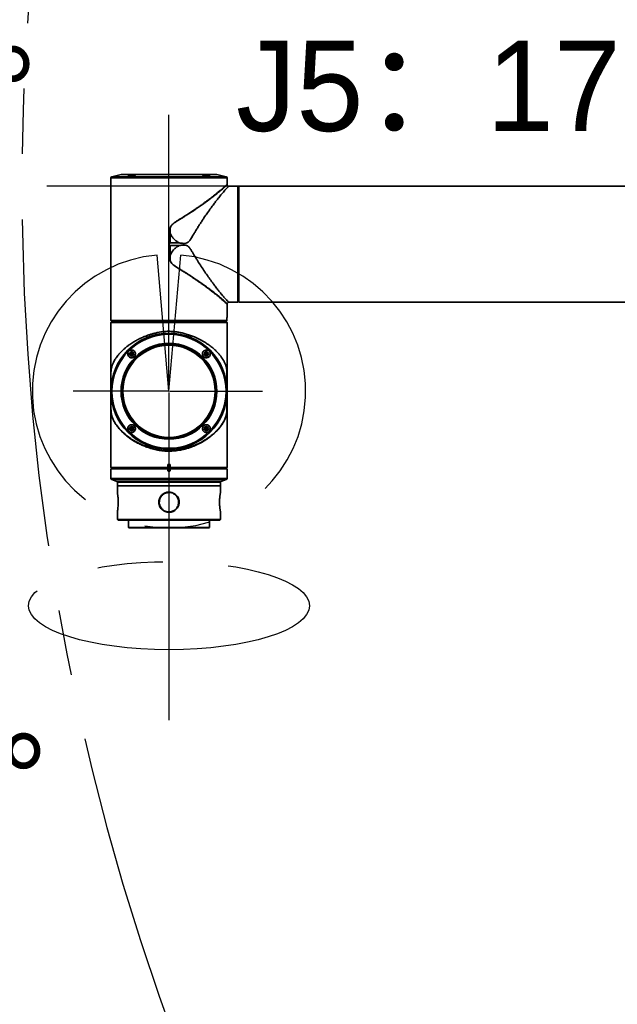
# Model space of a CAD drawing. Header units: millimetres. Extents: x 0 to 420, y 0 to 297.
# Tile 11 of 21: x 216 to 239, y 156 to 194. Entities that reach past the tile are written whole.
import ezdxf

# ---------------------------------------------------------------- set-up
doc = ezdxf.new("R2010")
doc.units = ezdxf.units.MM
doc.linetypes.add('CENTERX2', pattern=[20.32, 12.7, -2.54, 2.54, -2.54])
doc.layers.get('0').update_dxf_attribs({"lineweight": 18})
doc.layers.add('中心线层', color=6, linetype='CENTERX2', lineweight=25)
doc.layers.add('标注层', color=150, linetype='Continuous', lineweight=18)
doc.styles.add('SLDTEXTSTYLE0', font='txt')
doc.styles.add('SLDTEXTSTYLE22', font='txt')
doc.dimstyles.new('SLDDIMSTYLE0', dxfattribs={"dimtxt": 3.5, "dimasz": 4, "dimexe": 0, "dimexo": 0.0625, "dimgap": 0.875, "dimtad": 0, "dimtih": 1, "dimtoh": 1, "dimlfac": 20, "dimrnd": 1e-09, "dimzin": 12, "dimdsep": 46, "dimtxsty": 'SLDTEXTSTYLE22', "dimcen": 0, "dimdle": 8, "dimadec": 0, "dimazin": 3, "dimtfac": 1, "dimtdec": 3, "dimtofl": 0, "dimtmove": 0, "dimatfit": 3, "dimfxl": 0, "dimfrac": 2, "dimtolj": 1, "dimarcsym": 0})

# ---------------------------------------------------------------- blocks, each defined once
blk = doc.blocks.new('*X25')
at = {"layer": '标注层'}
for points in [[(179.766, 208.185), (183.488, 209.734), (182.992, 210.603)], [(95.525, 160.097), (91.804, 158.548), (92.299, 157.68)]]:
    blk.add_hatch(color=256, dxfattribs=at).paths.add_polyline_path(points, flags=0)
for p, q in [((179.766, 208.185), (192.914, 215.691)), ((192.914, 215.691), (207.583, 215.691)), ((95.525, 160.097), (90.315, 157.122))]:
    blk.add_line(p, q, dxfattribs=at)
at = {"layer": '标注层', "char_height": 3.5, "attachment_point": 1, "style": 'SLDTEXTSTYLE22'}
for s, insert, width in [('1940', (198.638, 220.315), 18.37989), ('%%C', (193.914, 219.668), 4.69274)]:
    blk.add_mtext(s, dxfattribs=dict(at, insert=insert, width=width))
blk = doc.blocks.new('SW_CENTERMARKSYMBOL_0')
at = {"layer": '中心线层', "color": 0}
blk.add_line((-0.05, 0), (-98.668, 0), dxfattribs=at)
blk = doc.blocks.new('SW_CENTERMARKSYMBOL_1')
at = {"layer": '中心线层', "color": 0}
for p, q in [((0, 0.05), (0, 10.722)), ((-0.05, 0), (-3.715, 0)), ((0, 0), (-0.025, 0)), ((0, 0), (0, 0.025)), ((0, 0), (0, -0.025)), ((0, 0), (0.025, 0)), ((0.05, 0), (3.632, 0)), ((0, -0.05), (0, -14.821))]:
    blk.add_line(p, q, dxfattribs=at)

msp = doc.modelspace()

# ---------------------------------------------------------------- linework, layer by layer
at = {"color": 7, "linetype": 'Continuous', "lineweight": 35}
for p, q in [((220.18731, 188.19555), (219.83417, 188.1161)), ((223.892, 188.19677), (220.19829, 188.19677)), ((224.25612, 188.1161), (223.90298, 188.19555)), ((219.79515, 188.06732), (219.79515, 182.65732)), ((224.29515, 187.81853), (224.29515, 188.06732)), ((224.71015, 187.74732), (224.37048, 187.74732)), ((224.73515, 187.72232), (224.71015, 187.74732)), ((224.71015, 183.24732), (224.71015, 187.74732)), ((224.73515, 187.72232), (224.73515, 183.27232)), ((224.75015, 187.59732), (224.73515, 187.59732)), ((258.85515, 187.74732), (224.75015, 187.74732)), ((224.75015, 183.24732), (224.75015, 187.74732)), ((222.09656, 185.54873), (222.09656, 185.90047)), ((222.09765, 185.90056), (222.09765, 185.54928)), ((222.09765, 185.54928), (222.43896, 185.54928)), ((222.09656, 185.09416), (222.09656, 185.4459)), ((222.09765, 185.44535), (222.09765, 185.09407)), ((222.43896, 185.44535), (222.09765, 185.44535)), ((224.37048, 183.24732), (224.71015, 183.24732)), ((224.71015, 183.24732), (224.73515, 183.27232)), ((224.73515, 183.39732), (224.75015, 183.39732)), ((224.75015, 183.24732), (258.85515, 183.24732)), ((224.29515, 182.65732), (224.29515, 183.1761)), ((219.79515, 182.65732), (219.7957, 182.65732)), ((219.7957, 182.53732), (219.7957, 182.65732)), ((219.7957, 182.53732), (224.29459, 182.53732)), ((219.80515, 182.52787), (219.7957, 182.53732)), ((219.7957, 182.46232), (219.80515, 182.47176)), ((219.7957, 182.33232), (219.7957, 182.46232)), ((224.29515, 182.46232), (219.7957, 182.46232)), ((219.80515, 182.47176), (219.82065, 182.48732)), ((219.82065, 182.48732), (224.27015, 182.48732)), ((219.83056, 182.50232), (224.25973, 182.50232)), ((220.18731, 182.49555), (220.1507, 182.48732)), ((223.892, 182.49677), (220.19829, 182.49677)), ((223.93959, 182.48732), (223.90298, 182.49555)), ((224.29515, 182.46232), (224.27015, 182.48732)), ((224.29459, 182.53732), (224.28515, 182.52787)), ((224.29459, 182.65732), (224.29515, 182.65732)), ((224.29459, 182.65732), (224.29459, 182.53732)), ((224.29515, 179.79732), (224.29515, 182.46232)), ((219.7957, 182.37475), (219.79515, 182.36732)), ((219.79515, 182.36732), (219.79515, 182.33232)), ((219.79515, 182.33232), (219.79515, 179.79732)), ((219.7957, 182.33232), (219.79515, 182.33232)), ((220.54558, 181.27575), (220.59558, 181.30462)), ((220.59558, 181.30462), (220.64558, 181.27575)), ((220.59558, 181.24689), (220.59558, 181.30462)), ((223.44471, 181.27575), (223.49471, 181.30462)), ((223.50227, 181.51057), (223.47532, 181.53686)), ((223.49471, 181.30462), (223.54471, 181.27575)), ((223.49471, 181.24689), (223.49471, 181.30462)), ((220.54558, 181.21802), (220.54558, 181.27575)), ((220.59558, 181.24689), (220.54558, 181.27575)), ((220.59558, 181.24689), (220.54558, 181.21802)), ((220.59558, 181.18915), (220.54558, 181.21802)), ((220.59558, 181.24689), (220.64558, 181.27575)), ((220.59558, 181.24689), (220.64558, 181.21802)), ((220.59558, 181.24689), (220.59558, 181.18915)), ((220.64558, 181.21802), (220.59558, 181.18915)), ((220.64558, 181.27575), (220.64558, 181.21802)), ((223.44471, 181.21802), (223.44471, 181.27575)), ((223.49471, 181.24689), (223.44471, 181.27575)), ((223.49471, 181.24689), (223.44471, 181.21802)), ((223.49471, 181.18915), (223.44471, 181.21802)), ((223.49471, 181.24689), (223.54471, 181.27575)), ((223.49471, 181.24689), (223.49471, 181.18915)), ((223.49471, 181.24689), (223.54471, 181.21802)), ((223.54471, 181.21802), (223.49471, 181.18915)), ((223.54471, 181.27575), (223.54471, 181.21802)), ((219.79515, 179.79732), (219.79515, 176.83732)), ((219.79551, 179.83803), (219.79552, 179.83875)), ((224.29515, 176.83732), (224.29515, 179.79732)), ((219.79575, 179.74535), (219.79575, 179.6976)), ((219.79575, 179.62379), (219.79575, 179.39493)), ((224.29454, 179.74535), (224.29454, 179.39494)), ((220.54558, 178.37662), (220.59558, 178.40548)), ((220.54558, 178.31888), (220.54558, 178.37662)), ((220.59558, 178.34775), (220.54558, 178.37662)), ((220.59558, 178.34775), (220.54558, 178.31888)), ((220.59558, 178.29001), (220.54558, 178.31888)), ((220.59558, 178.40548), (220.64558, 178.37662)), ((220.59558, 178.34775), (220.59558, 178.40548)), ((220.59558, 178.34775), (220.64558, 178.37662)), ((220.59558, 178.34775), (220.59558, 178.29001)), ((220.59558, 178.34775), (220.64558, 178.31888)), ((220.64558, 178.31888), (220.59558, 178.29001)), ((220.64558, 178.37662), (220.64558, 178.31888)), ((223.44471, 178.37662), (223.49471, 178.40548)), ((223.44471, 178.31888), (223.44471, 178.37662)), ((223.49471, 178.34775), (223.44471, 178.37662)), ((223.49471, 178.34775), (223.44471, 178.31888)), ((223.49471, 178.29001), (223.44471, 178.31888)), ((223.49471, 178.40548), (223.54471, 178.37662)), ((223.49471, 178.34775), (223.49471, 178.40548)), ((223.49471, 178.34775), (223.54471, 178.37662)), ((223.49471, 178.34775), (223.49471, 178.29001)), ((223.49471, 178.34775), (223.54471, 178.31888)), ((223.54471, 178.31888), (223.49471, 178.29001)), ((223.54471, 178.37662), (223.54471, 178.31888)), ((219.79515, 176.83732), (219.83015, 176.80232)), ((219.79515, 176.83732), (221.99515, 176.83732)), ((219.79515, 176.78732), (219.79515, 176.42117)), ((221.99515, 176.78732), (219.79515, 176.78732)), ((219.83015, 176.80232), (222.00209, 176.80232)), ((221.99515, 176.95732), (222.09515, 176.95732)), ((221.99515, 176.95732), (221.99515, 176.83732)), ((221.99515, 176.83732), (221.99515, 176.82787)), ((221.99515, 176.73732), (221.99515, 176.78732)), ((222.09515, 176.78732), (221.99515, 176.78732)), ((222.00209, 176.80232), (222.0882, 176.80232)), ((222.0882, 176.80232), (224.26015, 176.80232)), ((222.09515, 176.83732), (222.09515, 176.95732)), ((222.09515, 176.83732), (224.29515, 176.83732)), ((222.09515, 176.82787), (222.09515, 176.83732)), ((222.09515, 176.78732), (222.09515, 176.73732)), ((224.29515, 176.78732), (222.09515, 176.78732)), ((224.26015, 176.80232), (224.29515, 176.83732)), ((224.29515, 176.42117), (224.29515, 176.78732)), ((219.82658, 176.37474), (220.02943, 176.2936)), ((224.06086, 176.2936), (224.26371, 176.37474)), ((220.04515, 176.27039), (220.04515, 176.13732)), ((224.04515, 176.13732), (220.04515, 176.13732)), ((220.04515, 176.13232), (220.04515, 175.8553)), ((223.44696, 176.13232), (220.04515, 176.13232)), ((220.14515, 176.13732), (220.14515, 176.13232)), ((224.04515, 176.13232), (223.44696, 176.13232)), ((223.94515, 176.13232), (223.94515, 176.13732)), ((224.04515, 176.13732), (224.04515, 176.27039)), ((224.04515, 175.88833), (224.04515, 176.13232)), ((220.07781, 175.47979), (220.07795, 175.49885)), ((220.04515, 175.13917), (220.04515, 174.82232)), ((220.04515, 174.82232), (220.07015, 174.79732)), ((220.04515, 174.82232), (224.04515, 174.82232)), ((224.02015, 174.79732), (224.04515, 174.82232)), ((224.04515, 174.82232), (224.04515, 175.10645)), ((224.02015, 174.79732), (220.07015, 174.79732)), ((220.47015, 174.79732), (220.47015, 174.52232)), ((220.47015, 174.52232), (220.49515, 174.49732)), ((220.47015, 174.52232), (220.59003, 174.52232)), ((220.61313, 174.49732), (220.49515, 174.49732)), ((220.59003, 174.52232), (223.62015, 174.52232)), ((223.59515, 174.49732), (220.61313, 174.49732)), ((223.59515, 174.49732), (223.62015, 174.52232)), ((223.62015, 174.52232), (223.62015, 174.79732))]:
    msp.add_line(p, q, dxfattribs=at)
at = {"color": 8, "linetype": 'Continuous', "lineweight": 35}
for p, q in [((223.90298, 188.19555), (220.18731, 188.19555)), ((223.63614, 188.06732), (219.79515, 188.06732)), ((219.83417, 188.1161), (224.25612, 188.1161)), ((224.29515, 188.06732), (223.63614, 188.06732)), ((223.90298, 182.49555), (220.18731, 182.49555)), ((219.7957, 182.36732), (219.79515, 182.36732)), ((224.29474, 180.28845), (224.29455, 180.19969)), ((219.79573, 179.69577), (219.79573, 179.7459)), ((219.79573, 179.39416), (219.79573, 179.6273)), ((224.29456, 179.7459), (224.29456, 179.39416)), ((219.79515, 176.42117), (223.9937, 176.42117)), ((223.96648, 176.37474), (219.82658, 176.37474)), ((224.26371, 176.37474), (223.96648, 176.37474)), ((223.9937, 176.42117), (224.29515, 176.42117)), ((220.02943, 176.2936), (223.79081, 176.2936)), ((224.04515, 176.27039), (220.04515, 176.27039)), ((223.79081, 176.2936), (224.06086, 176.2936))]:
    msp.add_line(p, q, dxfattribs=at)
at = {"color": 7, "linetype": 'Continuous', "lineweight": 35}
for centre, radius in [((222.04515, 179.79732), 2.25), ((222.04515, 179.79732), 2.21098), ((222.04515, 179.79732), 1.85783), ((222.04515, 179.79732), 1.84202), ((222.04515, 179.79732), 1.8125), ((222.04515, 179.79732), 1.7875), ((220.59558, 181.24689), 0.0825), ((223.49471, 181.24689), 0.0825), ((220.59558, 178.34775), 0.0825), ((223.49471, 178.34775), 0.0825)]:
    msp.add_circle(centre, radius, dxfattribs=at)
for centre, radius, start, end in [((220.19829, 188.14677), 0.05, 90, 102.680383), ((223.892, 188.14677), 0.05, 77.319617, 90), ((219.84515, 188.06732), 0.05, 102.680383, 180), ((224.24515, 188.06732), 0.05, 360, 77.319617), ((220.19829, 182.44677), 0.05, 90, 102.680383), ((223.892, 182.44677), 0.05, 77.319617, 90), ((219.84515, 176.42117), 0.05, 180, 248.198591), ((224.24515, 176.42117), 0.05, 291.801409, 0), ((220.02015, 176.27039), 0.025, 0, 68.198591), ((224.07015, 176.27039), 0.025, 111.801409, 180)]:
    msp.add_arc(centre, radius, start, end, dxfattribs=at)
for points, knots in [([(220.49674, 188.15331), (220.48495, 188.14945), (220.46135, 188.14172), (220.44474, 188.13146), (220.44506, 188.12365), (220.46297, 188.11908), (220.49542, 188.11806), (220.53848, 188.12055), (220.58756, 188.12625), (220.63775, 188.13473), (220.68385, 188.14527), (220.72054, 188.1569), (220.74303, 188.16826), (220.74816, 188.17785), (220.73541, 188.18428), (220.707, 188.18673), (220.66688, 188.18507), (220.61943, 188.17967), (220.56936, 188.17119), (220.52696, 188.16187), (220.50524, 188.15572), (220.49674, 188.15331)], [0, 0, 0, 0, 0.034734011, 0.069481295, 0.103835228, 0.137441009, 0.170373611, 0.202957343, 0.235620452, 0.268752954, 0.302588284, 0.337111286, 0.372015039, 0.406764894, 0.440822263, 0.473958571, 0.506424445, 0.538809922, 0.571719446, 0.605486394, 0.627176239, 0.627176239, 0.627176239, 0.627176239]), ([(223.38865, 188.18607), (223.37809, 188.18568), (223.35699, 188.1849), (223.34332, 188.17893), (223.34511, 188.17024), (223.36367, 188.15941), (223.39746, 188.14774), (223.44305, 188.13661), (223.49482, 188.12738), (223.54615, 188.12104), (223.59091, 188.11815), (223.62442, 188.11882), (223.64358, 188.12289), (223.64664, 188.12998), (223.63306, 188.13954), (223.60375, 188.15075), (223.56145, 188.16243), (223.51092, 188.17315), (223.45879, 188.18133), (223.41673, 188.18551), (223.39631, 188.18591), (223.38865, 188.18607)], [0, 0, 0, 0, 0.032578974, 0.065142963, 0.098130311, 0.131988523, 0.16660461, 0.201528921, 0.236200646, 0.270214, 0.303475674, 0.336195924, 0.3687675, 0.40161684, 0.435072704, 0.469259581, 0.504023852, 0.538932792, 0.573412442, 0.607035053, 0.627252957, 0.627252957, 0.627252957, 0.627252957]), ([(224.12609, 187.66227), (224.14377, 187.67778), (224.17851, 187.70828), (224.21961, 187.74562), (224.25813, 187.7815), (224.28864, 187.81117), (224.29298, 187.81609), (224.29515, 187.81853)], [0, 0, 0, 0, 0.039438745, 0.077511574, 0.114295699, 0.172583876, 0.230280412, 0.230280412, 0.230280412, 0.230280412]), ([(224.37136, 187.74727), (224.36199, 187.7482), (224.34358, 187.75001), (224.31991, 187.76483), (224.30194, 187.786), (224.29766, 187.80376), (224.29549, 187.81273)], [0, 0, 0, 0, 0.027973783, 0.054958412, 0.081811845, 0.109227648, 0.109227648, 0.109227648, 0.109227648]), ([(222.09656, 185.90047), (222.09275, 185.92709), (222.08568, 185.97657), (222.08315, 186.04616), (222.08796, 186.10623), (222.102, 186.15859), (222.1222, 186.19895), (222.14502, 186.23038), (222.16788, 186.25599), (222.20108, 186.28741), (222.25063, 186.32604), (222.31377, 186.36976), (222.3801, 186.41259), (222.44828, 186.45539), (222.53519, 186.50937), (222.64158, 186.57586), (222.76075, 186.65179), (222.87946, 186.72906), (222.99255, 186.80433), (223.09537, 186.87415), (223.1965, 186.9442), (223.29842, 187.01604), (223.40293, 187.09117), (223.49805, 187.16098), (223.58418, 187.22547), (223.66174, 187.28463), (223.76837, 187.36722), (223.89405, 187.46693), (224.02649, 187.57618), (224.09376, 187.63433), (224.12609, 187.66228)], [0, 0, 0, 0, 0.06855142, 0.12741484, 0.1772718, 0.22170999, 0.26482876, 0.29153301, 0.32061739, 0.352336, 0.40811024, 0.48093632, 0.54889855, 0.61077666, 0.6882538, 0.81347629, 0.93748718, 1.06028664, 1.19127712, 1.30554263, 1.40308268, 1.53656526, 1.66299298, 1.78237568, 1.89472509, 2.00005534, 2.09838363, 2.34728297, 2.57828078, 2.79198828, 2.79198828, 2.79198828, 2.79198828]), ([(222.09835, 185.89969), (222.09315, 185.93572), (222.08277, 186.00769), (222.08539, 186.09969), (222.10649, 186.16963), (222.14287, 186.23262), (222.23458, 186.3197), (222.38458, 186.41457), (222.62219, 186.56055), (222.9106, 186.74265), (223.23425, 186.9605), (223.53005, 187.17098), (223.76336, 187.34638), (223.93933, 187.48509), (224.07079, 187.59272), (224.13617, 187.65052), (224.16878, 187.67935)], [0, 0, 0, 0, 0.09138193, 0.18254736, 0.22794275, 0.27340823, 0.36351444, 0.54163586, 0.71984401, 1.07272538, 1.42594905, 1.78008704, 2.13089925, 2.36691911, 2.60261083, 2.83716645, 2.83716645, 2.83716645, 2.83716645]), ([(224.37048, 187.74721), (224.36856, 187.74608), (224.36449, 187.74369), (224.33995, 187.72323), (224.30663, 187.69045), (224.26386, 187.64623), (224.21308, 187.59019), (224.15989, 187.52908), (224.10719, 187.46679), (224.05712, 187.40631), (224.00243, 187.33883), (223.94963, 187.27238), (223.89971, 187.20858), (223.85347, 187.14867), (223.80421, 187.08391), (223.75194, 187.01413), (223.68739, 186.92664), (223.60639, 186.81489), (223.50717, 186.6741), (223.42326, 186.5516), (223.36034, 186.45739), (223.32073, 186.39734), (223.28107, 186.33651), (223.24135, 186.27497), (223.20162, 186.21274), (223.16462, 186.15456), (223.1262, 186.09278), (223.08171, 186.01972), (223.0327, 185.93808), (222.98373, 185.85574), (222.93956, 185.78059), (222.89962, 185.71669), (222.86569, 185.66614), (222.83908, 185.63118), (222.80648, 185.59441), (222.77025, 185.56616), (222.73049, 185.54726), (222.67432, 185.53028), (222.57473, 185.52733), (222.48864, 185.54125), (222.43896, 185.54928)], [0, 0, 0, 0, 0.11964968, 0.25308715, 0.37886511, 0.50212519, 0.62919501, 0.76033141, 0.85103526, 0.94491862, 1.0420381, 1.14244483, 1.21302132, 1.2865937, 1.3631736, 1.44277134, 1.52539609, 1.65257964, 1.79800225, 1.95273895, 2.00857519, 2.06443051, 2.12030492, 2.17619846, 2.23211112, 2.28804295, 2.33171248, 2.39533491, 2.47890979, 2.54269823, 2.60645912, 2.67020727, 2.70749787, 2.73936444, 2.76595658, 2.81454311, 2.8380261, 2.86156931, 2.94191297, 3.05158891, 3.05158891, 3.05158891, 3.05158891]), ([(224.16878, 187.67935), (224.16423, 187.67754), (224.15711, 187.6747), (224.14284, 187.66897), (224.13319, 187.66511), (224.1261, 187.66228)], [0, 0, 0, 0, 0.0146919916, 0.0229853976, 0.0459707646, 0.0459707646, 0.0459707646, 0.0459707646]), ([(222.09656, 185.90047), (222.09676, 185.90049), (222.09713, 185.90052), (222.09749, 185.90055), (222.09765, 185.90056)], [0, 0, 0, 0, 0.0006161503, 0.00110045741, 0.00110045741, 0.00110045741, 0.00110045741]), ([(222.09837, 185.8997), (222.09826, 185.8999), (222.09811, 185.90018), (222.09785, 185.90047), (222.09771, 185.90053), (222.09765, 185.90056)], [0, 0, 0, 0, 0.00070262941, 0.000952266, 0.00114833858, 0.00114833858, 0.00114833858, 0.00114833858]), ([(222.43896, 185.54928), (222.40336, 185.57029), (222.33213, 185.61233), (222.23963, 185.69572), (222.15871, 185.79069), (222.1185, 185.86333), (222.09837, 185.8997)], [0, 0, 0, 0, 0.123784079, 0.247722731, 0.371890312, 0.496374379, 0.496374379, 0.496374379, 0.496374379]), ([(222.04515, 185.49732), (222.05472, 185.50689), (222.07186, 185.52403), (222.089, 185.54117), (222.09656, 185.54873)], [0, 0, 0, 0, 0.0406345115, 0.0727084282, 0.0727084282, 0.0727084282, 0.0727084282]), ([(222.09656, 185.4459), (222.08694, 185.45552), (222.0698, 185.47266), (222.05267, 185.48979), (222.04515, 185.49732)], [0, 0, 0, 0, 0.0407990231, 0.0727084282, 0.0727084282, 0.0727084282, 0.0727084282]), ([(222.09656, 185.54873), (222.09658, 185.54875), (222.09662, 185.54879), (222.09666, 185.54883), (222.09667, 185.54884)], [0, 0, 0, 0, 0.00009102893, 0.000162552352, 0.000162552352, 0.000162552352, 0.000162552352]), ([(222.09667, 185.54884), (222.09684, 185.54898), (222.09712, 185.54921), (222.09749, 185.54926), (222.09765, 185.54928)], [0, 0, 0, 0, 0.00061455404, 0.00109588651, 0.00109588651, 0.00109588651, 0.00109588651]), ([(222.09667, 185.44579), (222.09665, 185.44581), (222.09661, 185.44585), (222.09657, 185.44589), (222.09656, 185.4459)], [0, 0, 0, 0, 0.000091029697, 0.000162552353, 0.000162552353, 0.000162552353, 0.000162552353]), ([(222.09765, 185.44535), (222.09745, 185.44539), (222.09708, 185.44545), (222.0968, 185.44568), (222.09667, 185.44579)], [0, 0, 0, 0, 0.00061144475, 0.00109428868, 0.00109428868, 0.00109428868, 0.00109428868]), ([(222.43896, 185.44535), (222.39947, 185.42166), (222.32039, 185.37424), (222.19775, 185.26083), (222.13615, 185.158), (222.09837, 185.09493)], [0, 0, 0, 0, 0.138095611, 0.276501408, 0.49605649, 0.49605649, 0.49605649, 0.49605649]), ([(222.43896, 185.44535), (222.48876, 185.45355), (222.55214, 185.46399), (222.6286, 185.46481), (222.66555, 185.46237), (222.70983, 185.45522), (222.75103, 185.43932), (222.78768, 185.41497), (222.83471, 185.37334), (222.88829, 185.29685), (222.95224, 185.19278), (223.00783, 185.09876), (223.05815, 185.0135), (223.10719, 184.93275), (223.18721, 184.80347), (223.29649, 184.6316), (223.43259, 184.42852), (223.56726, 184.23521), (223.67781, 184.08069), (223.76502, 183.96287), (223.82894, 183.87799), (223.88819, 183.80084), (223.95276, 183.71817), (224.02105, 183.6325), (224.09095, 183.54715), (224.16599, 183.45817), (224.24041, 183.37327), (224.30108, 183.30959), (224.33997, 183.2714), (224.3645, 183.25094), (224.36856, 183.24855), (224.37048, 183.24742)], [0, 0, 0, 0, 0.10966873, 0.139578, 0.16636776, 0.19024595, 0.23713763, 0.26105114, 0.28585618, 0.37358419, 0.46272067, 0.55370149, 0.61355724, 0.68164753, 0.76367785, 0.95397791, 1.14458366, 1.33569352, 1.52625141, 1.62905174, 1.7271349, 1.82051961, 1.90922756, 2.04235414, 2.16968313, 2.29134211, 2.48641257, 2.67269323, 2.79852935, 2.93200129, 3.05160804, 3.05160804, 3.05160804, 3.05160804]), ([(224.12609, 183.33237), (224.10257, 183.35273), (224.05408, 183.39472), (223.96407, 183.4701), (223.85774, 183.5566), (223.75573, 183.63722), (223.66546, 183.70708), (223.59216, 183.76289), (223.5156, 183.82028), (223.43807, 183.87754), (223.35912, 183.93497), (223.27521, 183.99503), (223.18922, 184.05549), (223.09583, 184.12018), (222.98895, 184.19282), (222.87352, 184.26943), (222.76026, 184.34312), (222.64507, 184.41683), (222.53038, 184.48819), (222.42299, 184.55502), (222.34033, 184.60754), (222.26325, 184.65895), (222.18737, 184.71627), (222.12997, 184.77893), (222.10134, 184.83834), (222.08534, 184.89975), (222.082, 184.98658), (222.09134, 185.05561), (222.09656, 185.09416)], [0, 0, 0, 0, 0.15816984, 0.32607293, 0.50398972, 0.69215586, 0.78789769, 0.88764058, 0.99139985, 1.08894148, 1.18245522, 1.28292078, 1.39034188, 1.48302417, 1.60185515, 1.7468325, 1.85797022, 1.96191039, 2.10714675, 2.20991994, 2.28865194, 2.35888523, 2.44721638, 2.53163234, 2.57220501, 2.61427269, 2.69268708, 2.79184006, 2.79184006, 2.79184006, 2.79184006]), ([(224.29515, 183.1761), (224.29421, 183.17717), (224.29232, 183.17936), (224.27697, 183.19495), (224.24864, 183.22202), (224.20203, 183.26547), (224.15184, 183.30968), (224.12609, 183.33236)], [0, 0, 0, 0, 0.037834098, 0.076967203, 0.115953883, 0.171620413, 0.230280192, 0.230280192, 0.230280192, 0.230280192]), ([(224.29548, 183.18182), (224.29764, 183.1908), (224.30191, 183.20857), (224.31987, 183.22977), (224.34355, 183.24461), (224.36196, 183.24643), (224.37133, 183.24736)], [0, 0, 0, 0, 0.027432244, 0.054299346, 0.081296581, 0.109282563, 0.109282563, 0.109282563, 0.109282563]), ([(224.29514, 183.1761), (224.29516, 183.17718), (224.2952, 183.17935), (224.29546, 183.18151), (224.29558, 183.18258)], [0, 0, 0, 0, 0.00325099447, 0.0065019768, 0.0065019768, 0.0065019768, 0.0065019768]), ([(219.83056, 182.50232), (219.82489, 182.50805), (219.8166, 182.51641), (219.80789, 182.52513), (219.80515, 182.52787)], [0, 0, 0, 0, 0.0246865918, 0.0360459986, 0.0360459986, 0.0360459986, 0.0360459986]), ([(224.28515, 182.52787), (224.27738, 182.52009), (224.26864, 182.51133), (224.26062, 182.50322), (224.25973, 182.50232)], [0, 0, 0, 0, 0.0320195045, 0.0360459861, 0.0360459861, 0.0360459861, 0.0360459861]), ([(219.79575, 180.19113), (219.79559, 180.24143), (219.79538, 180.30541), (219.79538, 180.38255), (219.79542, 180.41973), (219.79554, 180.46403), (219.79587, 180.50509), (219.79667, 180.54152), (219.79841, 180.58823), (219.80339, 180.64102), (219.81512, 180.70485), (219.82884, 180.75531), (219.84178, 180.79419), (219.85168, 180.82143), (219.86309, 180.8503), (219.87657, 180.88168), (219.89933, 180.93043), (219.93922, 181.00549), (219.99671, 181.09543), (220.06814, 181.19131), (220.14339, 181.27972), (220.22845, 181.36757), (220.31233, 181.44527), (220.39522, 181.51487), (220.47824, 181.57866), (220.56213, 181.63786), (220.66157, 181.7025), (220.77845, 181.77088), (220.91458, 181.84089), (221.04515, 181.89964), (221.16913, 181.94852), (221.28612, 181.98911), (221.40399, 182.02469), (221.57187, 182.06804), (221.78388, 182.10853), (222.01603, 182.12752), (222.21532, 182.11583), (222.38781, 182.09238), (222.55722, 182.05873), (222.71882, 182.01605), (222.87697, 181.96524), (223.01537, 181.91206), (223.13524, 181.85936), (223.23809, 181.8093), (223.33991, 181.7546), (223.42913, 181.7018), (223.50689, 181.65188), (223.57431, 181.60564), (223.64146, 181.55639), (223.70796, 181.50411), (223.78437, 181.43956), (223.87143, 181.35856), (223.96562, 181.25934), (224.03425, 181.17543), (224.08038, 181.11251), (224.10765, 181.0729), (224.13313, 181.03324), (224.15683, 180.99352), (224.17872, 180.95379), (224.19728, 180.91679), (224.21523, 180.87837), (224.23425, 180.83388), (224.25213, 180.78487), (224.26685, 180.7359), (224.27767, 180.69174), (224.28468, 180.65179), (224.28891, 180.61786), (224.29123, 180.59125), (224.29316, 180.55865), (224.29413, 180.52243), (224.2946, 180.48266), (224.29493, 180.42649), (224.29495, 180.3269), (224.29469, 180.24082), (224.29454, 180.19113)], [0, 0, 0, 0, 0.12033063, 0.15307272, 0.18236293, 0.20843905, 0.25923883, 0.28527265, 0.31235314, 0.40751959, 0.50207414, 0.60276063, 0.64435433, 0.68550492, 0.73033582, 0.7788474, 0.83103992, 0.95554756, 1.12368018, 1.24300382, 1.39555318, 1.53292962, 1.65514276, 1.76628418, 1.8725013, 1.97381409, 2.0702456, 2.21477239, 2.35296066, 2.48494757, 2.59139511, 2.69540566, 2.7970894, 2.89656425, 3.1191487, 3.31346766, 3.44578873, 3.59078396, 3.72745623, 3.86139255, 3.99946858, 4.14196342, 4.24052363, 4.34253874, 4.44807027, 4.55717378, 4.63386329, 4.71380818, 4.79702109, 4.88351322, 4.97329455, 5.11149417, 5.26951263, 5.43765193, 5.49832445, 5.5590177, 5.61973171, 5.68046649, 5.74122206, 5.80199844, 5.84945043, 5.91858355, 6.00939731, 6.07871082, 6.14799439, 6.21726412, 6.25778465, 6.29241137, 6.3213068, 6.37410167, 6.39961865, 6.42520108, 6.51250373, 6.63167931, 6.63167931, 6.63167931, 6.63167931]), ([(221.18948, 181.87827), (221.20632, 181.88524), (221.23192, 181.89583), (221.26397, 181.90921), (221.28084, 181.91623), (221.28938, 181.91977), (221.29152, 181.92066), (221.29207, 181.92089), (221.29221, 181.92095), (221.29225, 181.92096), (221.29226, 181.92097), (221.29226, 181.92097), (221.29226, 181.92097)], [0, 0, 0, 0, 0.054687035, 0.08311188, 0.104197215, 0.109496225, 0.110835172, 0.111177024, 0.111266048, 0.111290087, 0.111296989, 0.111300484, 0.111300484, 0.111300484, 0.111300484]), ([(222.79807, 181.92095), (222.80901, 181.9164), (222.82613, 181.90928), (222.86035, 181.89501), (222.88367, 181.88536), (222.9008, 181.87827)], [0, 0, 0, 0, 0.035553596, 0.055623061, 0.111246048, 0.111246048, 0.111246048, 0.111246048]), ([(220.49674, 181.13405), (220.5108, 181.12402), (220.53893, 181.10395), (220.59094, 181.09411), (220.64249, 181.10128), (220.68818, 181.1253), (220.72274, 181.16228), (220.74323, 181.20793), (220.74794, 181.25778), (220.73609, 181.30705), (220.7082, 181.35039), (220.66681, 181.38231), (220.61677, 181.39843), (220.56446, 181.39664), (220.51638, 181.37764), (220.47785, 181.34427), (220.45261, 181.30064), (220.44286, 181.25128), (220.44984, 181.20136), (220.46967, 181.16099), (220.48914, 181.14162), (220.49674, 181.13405)], [0, 0, 0, 0, 0.052127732, 0.104276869, 0.15577467, 0.205924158, 0.254879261, 0.303415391, 0.35248653, 0.402751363, 0.454294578, 0.506616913, 0.558894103, 0.610381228, 0.660736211, 0.710105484, 0.758994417, 0.808048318, 0.85784125, 0.908701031, 0.941275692, 0.941275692, 0.941275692, 0.941275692]), ([(223.38865, 181.14082), (223.40146, 181.13026), (223.42707, 181.10916), (223.47578, 181.09549), (223.52589, 181.09728), (223.57348, 181.11584), (223.61281, 181.14963), (223.63876, 181.19523), (223.64771, 181.24699), (223.63872, 181.29832), (223.61347, 181.34309), (223.57541, 181.3766), (223.52889, 181.39576), (223.47865, 181.39881), (223.42975, 181.38524), (223.38747, 181.35592), (223.35703, 181.31363), (223.34252, 181.26309), (223.34616, 181.21096), (223.3638, 181.1689), (223.38186, 181.14849), (223.38865, 181.14082)], [0, 0, 0, 0, 0.04888954, 0.097756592, 0.147258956, 0.19806818, 0.250014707, 0.302423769, 0.354453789, 0.405495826, 0.455409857, 0.504511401, 0.553389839, 0.602685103, 0.652890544, 0.704192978, 0.756361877, 0.808747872, 0.860489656, 0.910945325, 0.941285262, 0.941285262, 0.941285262, 0.941285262]), ([(219.79629, 180.5257), (219.79629, 180.51495), (219.79629, 180.46394), (219.7963, 180.38329), (219.7963, 180.2917), (219.79631, 180.21256), (219.7962, 180.12898), (219.79602, 180.03413), (219.79582, 179.94646), (219.79566, 179.87898), (219.79561, 179.85408), (219.79559, 179.84354)], [0, 0, 0, 0, 0.024150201, 0.11450314, 0.186707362, 0.245411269, 0.317834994, 0.408968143, 0.51847718, 0.61285693, 0.682161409, 0.682161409, 0.682161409, 0.682161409]), ([(219.79629, 180.52425), (219.79629, 180.51377), (219.79629, 180.46302), (219.7963, 180.38263), (219.7963, 180.29106), (219.79631, 180.21189), (219.7962, 180.12848), (219.79602, 180.03349), (219.79589, 179.97675), (219.79582, 179.94602)], [0, 0, 0, 0, 0.026360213, 0.127599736, 0.208503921, 0.27428513, 0.355444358, 0.457566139, 0.578228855, 0.578228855, 0.578228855, 0.578228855]), ([(224.29466, 179.84609), (224.29463, 179.86087), (224.29455, 179.89818), (224.2944, 179.9907), (224.29429, 180.09511), (224.2942, 180.19034), (224.29413, 180.29986), (224.29407, 180.41269), (224.29405, 180.49072), (224.29405, 180.52568)], [0, 0, 0, 0, 0.099275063, 0.250619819, 0.332152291, 0.417749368, 0.507719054, 0.602597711, 0.679589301, 0.679589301, 0.679589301, 0.679589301]), ([(224.29454, 179.90549), (224.29449, 179.93917), (224.2944, 179.99273), (224.29429, 180.09487), (224.2942, 180.18959), (224.29413, 180.29926), (224.29407, 180.4096), (224.29406, 180.48511), (224.29405, 180.51754)], [0, 0, 0, 0, 0.150593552, 0.239460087, 0.332755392, 0.43081461, 0.534221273, 0.61205323, 0.61205323, 0.61205323, 0.61205323]), ([(224.29456, 180.20047), (224.29455, 180.20049), (224.29455, 180.20052), (224.29455, 180.20055), (224.29455, 180.20056)], [0, 0, 0, 0, 0.0000507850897, 0.0000906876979, 0.0000906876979, 0.0000906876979, 0.0000906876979]), ([(224.29459, 179.84701), (224.29466, 179.84408), (224.29475, 179.83997), (224.29475, 179.83982), (224.29475, 179.83978)], [0, 0, 0, 0, 0.00516929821, 0.00723540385, 0.00723540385, 0.00723540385, 0.00723540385]), ([(221.18948, 177.63237), (221.1358, 177.65273), (221.02514, 177.69472), (220.86575, 177.7701), (220.70728, 177.8566), (220.58092, 177.93722), (220.48293, 178.00708), (220.41024, 178.06289), (220.34109, 178.12028), (220.27726, 178.17754), (220.2178, 178.23497), (220.16017, 178.29503), (220.10685, 178.35549), (220.05458, 178.42018), (220.00123, 178.49282), (219.95186, 178.56943), (219.9109, 178.64312), (219.87538, 178.71683), (219.8469, 178.78819), (219.82648, 178.85502), (219.81419, 178.90754), (219.8053, 178.95895), (219.7992, 179.01627), (219.79664, 179.07893), (219.79583, 179.13834), (219.79549, 179.19975), (219.79544, 179.28658), (219.79563, 179.35561), (219.79573, 179.39416)], [0, 0, 0, 0, 0.13793493, 0.28435791, 0.43951353, 0.60360728, 0.68710071, 0.77408334, 0.86456852, 0.94963149, 1.03118188, 1.11879473, 1.21247327, 1.29329857, 1.39692732, 1.52335749, 1.62027719, 1.71092013, 1.83757618, 1.92720144, 1.99586112, 2.05710936, 2.13414017, 2.20775666, 2.24313881, 2.2798247, 2.34820742, 2.4346756, 2.4346756, 2.4346756, 2.4346756]), ([(219.79607, 179.70126), (219.79596, 179.70236), (219.79557, 179.70645), (219.79559, 179.6874), (219.79563, 179.65248), (219.79581, 179.60939), (219.79596, 179.5521), (219.79613, 179.46474), (219.79626, 179.35763), (219.79637, 179.23397), (219.79641, 179.14811), (219.79644, 179.10296)], [0, 0, 0, 0, 0.025686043, 0.095912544, 0.128700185, 0.163703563, 0.226641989, 0.309202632, 0.411624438, 0.502019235, 0.60228086, 0.60228086, 0.60228086, 0.60228086]), ([(224.29456, 179.39416), (224.29464, 179.36767), (224.29479, 179.3184), (224.29482, 179.24905), (224.29475, 179.18948), (224.29446, 179.1379), (224.29391, 179.09831), (224.29307, 179.0674), (224.29203, 179.04225), (224.28994, 179.00768), (224.28541, 178.96228), (224.27678, 178.91001), (224.2628, 178.8511), (224.24277, 178.78692), (224.21529, 178.71785), (224.18436, 178.65295), (224.15129, 178.59222), (224.11382, 178.53059), (224.0714, 178.46829), (224.02768, 178.41011), (223.97645, 178.34711), (223.91497, 178.27829), (223.83987, 178.20272), (223.76331, 178.13268), (223.6864, 178.06816), (223.61011, 178.00915), (223.49496, 177.92677), (223.33447, 177.82729), (223.1227, 177.71821), (222.9728, 177.66022), (222.90081, 177.63236)], [0, 0, 0, 0, 0.05948118, 0.11064215, 0.15406615, 0.19190256, 0.22856341, 0.25134796, 0.27594713, 0.30258, 0.36199577, 0.44086826, 0.51111589, 0.60915372, 0.714552, 0.80699728, 0.88648886, 0.97388526, 1.06950439, 1.15259455, 1.22315558, 1.34052764, 1.45144032, 1.55590198, 1.65392266, 1.74551458, 1.83069274, 2.04761791, 2.24874933, 2.43461986, 2.43461986, 2.43461986, 2.43461986]), ([(224.2938, 179.09822), (224.2938, 179.10446), (224.2938, 179.15462), (224.29378, 179.23565), (224.29372, 179.32923), (224.29364, 179.39418), (224.29341, 179.45071), (224.29326, 179.51786), (224.29319, 179.59886), (224.29314, 179.66653), (224.2933, 179.69989), (224.29279, 179.69231), (224.29277, 179.69198)], [0, 0, 0, 0, 0.011585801, 0.093277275, 0.157453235, 0.205112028, 0.239365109, 0.30214043, 0.385172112, 0.488842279, 0.591042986, 0.595642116, 0.595642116, 0.595642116, 0.595642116]), ([(224.29455, 179.39407), (224.29455, 179.39409), (224.29455, 179.39412), (224.29455, 179.39415), (224.29456, 179.39416)], [0, 0, 0, 0, 0.0000507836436, 0.0000906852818, 0.0000906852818, 0.0000906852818, 0.0000906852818]), ([(219.79653, 179.10296), (219.7967, 179.09261), (219.7972, 179.06262), (219.80003, 179.00752), (219.81018, 178.91662), (219.83924, 178.80516), (219.90201, 178.65633), (220.00048, 178.49213), (220.1436, 178.31474), (220.30674, 178.15681), (220.4792, 178.01987), (220.65318, 177.90334), (220.84573, 177.79527), (221.05606, 177.69832), (221.28273, 177.61502), (221.52403, 177.54691), (221.77724, 177.49871), (222.03779, 177.47508), (222.29851, 177.49658), (222.55165, 177.54347), (222.79325, 177.61044), (223.02072, 177.69276), (223.23249, 177.78912), (223.42752, 177.89741), (223.60445, 178.01494), (223.77956, 178.15319), (223.94457, 178.31238), (224.08908, 178.49095), (224.18845, 178.65648), (224.25149, 178.80637), (224.279, 178.91258), (224.28984, 179.003), (224.29293, 179.0534), (224.29355, 179.09038), (224.29368, 179.09823)], [0, 0, 0, 0, 0.02716554, 0.07871747, 0.18035878, 0.38335353, 0.58511201, 0.85253781, 1.12131734, 1.39030547, 1.59021455, 1.79026953, 1.9922452, 2.19334775, 2.39368907, 2.59582077, 2.79827154, 3.00069878, 3.20257765, 3.40473913, 3.60629429, 3.80638774, 4.00790015, 4.21084996, 4.41391678, 4.61704758, 4.88716114, 5.15761907, 5.42805103, 5.63101256, 5.83446307, 5.91099773, 5.98751429, 6.00809858, 6.00809858, 6.00809858, 6.00809858]), ([(220.48951, 178.24168), (220.50238, 178.23108), (220.52812, 178.20989), (220.5771, 178.19627), (220.62735, 178.19826), (220.6748, 178.21701), (220.71388, 178.25078), (220.73968, 178.29627), (220.74859, 178.34806), (220.73949, 178.39951), (220.71407, 178.44426), (220.67604, 178.47756), (220.62978, 178.49658), (220.57977, 178.49969), (220.53084, 178.48622), (220.48837, 178.45686), (220.45783, 178.41439), (220.44338, 178.36379), (220.44705, 178.31179), (220.46463, 178.26982), (220.48269, 178.2494), (220.48951, 178.24168)], [0, 0, 0, 0, 0.049109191, 0.098202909, 0.147741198, 0.198289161, 0.249909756, 0.30223321, 0.354509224, 0.405892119, 0.45590691, 0.504780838, 0.553329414, 0.602496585, 0.652893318, 0.7045432, 0.756900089, 0.809129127, 0.860513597, 0.910759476, 0.941284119, 0.941284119, 0.941284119, 0.941284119]), ([(223.38188, 178.24891), (223.3945, 178.23712), (223.41974, 178.21352), (223.47002, 178.19691), (223.52213, 178.19724), (223.57076, 178.21514), (223.6101, 178.24759), (223.63639, 178.29065), (223.64726, 178.33973), (223.64159, 178.38992), (223.61955, 178.43602), (223.58296, 178.47271), (223.53564, 178.4952), (223.48336, 178.50033), (223.43283, 178.48758), (223.39015, 178.45917), (223.35967, 178.41905), (223.34385, 178.3716), (223.34433, 178.32153), (223.35863, 178.27913), (223.37534, 178.25741), (223.38188, 178.24891)], [0, 0, 0, 0, 0.052129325, 0.104278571, 0.155837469, 0.20627353, 0.255699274, 0.304601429, 0.353622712, 0.40334847, 0.454129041, 0.505941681, 0.558325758, 0.610478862, 0.661592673, 0.711324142, 0.760049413, 0.808654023, 0.858045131, 0.908723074, 0.941275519, 0.941275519, 0.941275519, 0.941275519]), ([(222.04515, 177.4761), (221.99612, 177.47717), (221.89639, 177.47936), (221.74744, 177.49495), (221.57853, 177.52202), (221.38967, 177.56547), (221.25737, 177.60968), (221.18948, 177.63236)], [0, 0, 0, 0, 0.143582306, 0.292094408, 0.440050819, 0.6513081, 0.87392491, 0.87392491, 0.87392491, 0.87392491]), ([(222.90081, 177.63236), (222.85543, 177.61685), (222.76626, 177.58636), (222.62875, 177.54902), (222.46448, 177.51313), (222.27024, 177.48346), (222.11992, 177.47854), (222.04515, 177.4761)], [0, 0, 0, 0, 0.149668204, 0.294152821, 0.433746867, 0.654947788, 0.873903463, 0.873903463, 0.873903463, 0.873903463]), ([(221.99515, 176.82787), (221.99603, 176.82009), (221.99703, 176.81133), (222.00158, 176.80322), (222.00209, 176.80232)], [0, 0, 0, 0, 0.0236962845, 0.0266761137, 0.0266761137, 0.0266761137, 0.0266761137]), ([(222.09515, 176.73732), (222.09439, 176.73077), (222.09289, 176.71768), (222.08133, 176.70104), (222.06482, 176.68993), (222.04518, 176.68602), (222.02553, 176.68991), (222.00898, 176.70101), (221.99743, 176.71768), (221.99591, 176.73077), (221.99515, 176.73732)], [0, 0, 0, 0, 0.019601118, 0.039185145, 0.058760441, 0.078335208, 0.097917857, 0.117516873, 0.137118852, 0.156729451, 0.156729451, 0.156729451, 0.156729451]), ([(222.0882, 176.80232), (222.09084, 176.80805), (222.09469, 176.81641), (222.09504, 176.82513), (222.09515, 176.82787)], [0, 0, 0, 0, 0.0183037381, 0.0267261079, 0.0267261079, 0.0267261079, 0.0267261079]), ([(220.0454, 175.8553), (220.04532, 175.85577), (220.04413, 175.86246), (220.04749, 175.84404), (220.05188, 175.81764), (220.05514, 175.79698), (220.05883, 175.77177), (220.06284, 175.74164), (220.06753, 175.70118), (220.0711, 175.66312), (220.07348, 175.63052), (220.07467, 175.61154), (220.07704, 175.56817), (220.07756, 175.52936), (220.07799, 175.49732)], [0, 0, 0, 0, 0.005924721, 0.083752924, 0.109702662, 0.135748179, 0.161832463, 0.190877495, 0.219869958, 0.262358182, 0.275354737, 0.288312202, 0.301272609, 0.362608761, 0.362608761, 0.362608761, 0.362608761]), ([(222.44104, 175.49732), (222.44068, 175.48464), (222.43997, 175.45927), (222.43446, 175.42356), (222.4265, 175.39045), (222.41639, 175.35998), (222.40076, 175.3233), (222.37386, 175.27575), (222.31422, 175.20232), (222.20735, 175.12916), (222.0801, 175.10145), (221.9781, 175.10882), (221.91824, 175.12495), (221.87522, 175.14308), (221.84894, 175.15673), (221.82564, 175.17104), (221.80295, 175.18704), (221.77947, 175.2063), (221.75582, 175.22929), (221.72489, 175.26485), (221.69504, 175.31058), (221.67339, 175.3603), (221.66168, 175.39815), (221.65474, 175.42966), (221.64965, 175.46764), (221.64851, 175.50896), (221.65225, 175.54977), (221.65857, 175.58374), (221.66737, 175.61618), (221.6806, 175.65196), (221.69747, 175.68592), (221.71878, 175.72012), (221.74644, 175.75619), (221.78339, 175.79285), (221.82624, 175.82495), (221.86647, 175.84775), (221.90533, 175.86442), (221.94605, 175.8774), (221.99606, 175.88735), (222.05978, 175.89076), (222.124, 175.88297), (222.18509, 175.86516), (222.24303, 175.83881), (222.32255, 175.78464), (222.38811, 175.70431), (222.42253, 175.62035), (222.43793, 175.55876), (222.43986, 175.5206), (222.44104, 175.49732)], [0, 0, 0, 0, 0.03796896, 0.07598639, 0.10803645, 0.14004799, 0.17224561, 0.22768627, 0.3038057, 0.45557149, 0.60764105, 0.68405544, 0.7604549, 0.79232638, 0.82419966, 0.8493775, 0.87455069, 0.90770236, 0.94070185, 0.9737775, 1.04951059, 1.10389262, 1.1361831, 1.16831969, 1.20053277, 1.25092262, 1.29178627, 1.32311593, 1.35442105, 1.39254123, 1.43748888, 1.46813475, 1.51367334, 1.57405076, 1.62425208, 1.67445094, 1.71276618, 1.75109753, 1.8025222, 1.86523283, 1.94154328, 1.99509352, 2.05565101, 2.13204093, 2.28333632, 2.35891086, 2.40342388, 2.47306611, 2.47306611, 2.47306611, 2.47306611]), ([(222.42015, 175.49732), (222.41655, 175.53704), (222.41047, 175.60415), (222.36923, 175.69174), (222.31903, 175.75807), (222.25757, 175.80945), (222.18122, 175.85064), (222.07563, 175.87834), (221.96223, 175.86898), (221.86238, 175.82878), (221.7907, 175.77778), (221.73627, 175.71447), (221.6922, 175.6354), (221.66598, 175.53649), (221.67241, 175.41895), (221.71078, 175.31714), (221.76825, 175.23944), (221.83068, 175.1866), (221.89183, 175.15311), (221.96505, 175.12791), (222.06152, 175.11664), (222.16409, 175.13674), (222.24845, 175.179), (222.30983, 175.22775), (222.36045, 175.28952), (222.40769, 175.37778), (222.41536, 175.45139), (222.42015, 175.49732)], [0, 0, 0, 0, 0.11854024, 0.20023077, 0.28735741, 0.36761585, 0.43971414, 0.5470359, 0.69089219, 0.77123893, 0.86862482, 0.95284996, 1.0208811, 1.13990396, 1.25436988, 1.36827434, 1.46168745, 1.54277969, 1.61297325, 1.67031295, 1.77463747, 1.90028886, 1.97734679, 2.05688104, 2.13456606, 2.21703628, 2.35384022, 2.35384022, 2.35384022, 2.35384022]), ([(224.04498, 175.10645), (224.04483, 175.1072), (224.04451, 175.1088), (224.04132, 175.12504), (224.03799, 175.14307), (224.03555, 175.15674), (224.0331, 175.17104), (224.03047, 175.18704), (224.02747, 175.2063), (224.02415, 175.22929), (224.01945, 175.26485), (224.01434, 175.31058), (224.01031, 175.3603), (224.00804, 175.39815), (224.00667, 175.42966), (224.00565, 175.46764), (224.00542, 175.50896), (224.00618, 175.54977), (224.00743, 175.58374), (224.00915, 175.61618), (224.01166, 175.65196), (224.01472, 175.68592), (224.01838, 175.72012), (224.02282, 175.7562), (224.02809, 175.79285), (224.03328, 175.82495), (224.03728, 175.84775), (224.04036, 175.86444), (224.04283, 175.8773), (224.04478, 175.88718), (224.04493, 175.88794), (224.04501, 175.88833)], [0, 0, 0, 0, 0.042447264, 0.091027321, 0.11129341, 0.131560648, 0.147570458, 0.163577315, 0.184657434, 0.205640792, 0.226672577, 0.274828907, 0.30940876, 0.329941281, 0.350375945, 0.37085925, 0.4029006, 0.428884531, 0.448806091, 0.468712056, 0.492951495, 0.521532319, 0.541019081, 0.569975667, 0.608367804, 0.64028927, 0.672209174, 0.696572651, 0.720946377, 0.753645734, 0.787126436, 0.787126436, 0.787126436, 0.787126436]), ([(220.07799, 175.49732), (220.07791, 175.48378), (220.07776, 175.4586), (220.07678, 175.42693), (220.07514, 175.38926), (220.07107, 175.3257), (220.0619, 175.24134), (220.05357, 175.18715), (220.04949, 175.16265), (220.04752, 175.15118), (220.046, 175.1426), (220.04505, 175.13737), (220.0453, 175.13877), (220.04537, 175.13917)], [0, 0, 0, 0, 0.025954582, 0.048298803, 0.061507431, 0.10040621, 0.177911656, 0.255472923, 0.274954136, 0.294421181, 0.322459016, 0.350505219, 0.361805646, 0.361805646, 0.361805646, 0.361805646])]:
    msp.add_open_spline(points, degree=3, knots=knots, dxfattribs=at)
at = {"color": 8, "linetype": 'Continuous', "lineweight": 35}
for points, knots in [([(224.29554, 187.81199), (224.29556, 187.81201), (224.29825, 187.81577), (224.28892, 187.80163), (224.26605, 187.77497), (224.22663, 187.73295), (224.18804, 187.69719), (224.16878, 187.67935)], [0, 0, 0, 0, 0.000232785, 0.046172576, 0.092156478, 0.138146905, 0.183927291, 0.183927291, 0.183927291, 0.183927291]), ([(222.09835, 185.09494), (222.09205, 185.05061), (222.08259, 184.98408), (222.08706, 184.89459), (222.10358, 184.82918), (222.13768, 184.77105), (222.19856, 184.70699), (222.32262, 184.617), (222.50703, 184.50503), (222.74682, 184.35638), (223.0002, 184.19212), (223.26124, 184.01474), (223.48328, 183.85681), (223.66838, 183.71987), (223.82068, 183.60334), (223.95698, 183.49528), (224.07456, 183.39827), (224.17028, 183.31522), (224.24196, 183.24615), (224.28306, 183.20154), (224.3001, 183.17651), (224.29533, 183.18292), (224.29521, 183.18309)], [0, 0, 0, 0, 0.09701357, 0.14557118, 0.19382258, 0.24205269, 0.29015389, 0.38499163, 0.57439852, 0.76265188, 1.01217699, 1.26296521, 1.51394807, 1.70047583, 1.88713972, 2.07559573, 2.26323707, 2.45016814, 2.63876973, 2.82766905, 3.01654641, 3.02165143, 3.02165143, 3.02165143, 3.02165143]), ([(221.29226, 181.92097), (221.35183, 181.94006), (221.47111, 181.97829), (221.60745, 182.00968), (221.68403, 182.01884), (221.6965, 182.02034)], [0, 0, 0, 0, 0.189790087, 0.380005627, 0.417019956, 0.417019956, 0.417019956, 0.417019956]), ([(224.2938, 180.49261), (224.29388, 180.49046), (224.29439, 180.47624), (224.29449, 180.44267), (224.29485, 180.38394), (224.29482, 180.30137), (224.29465, 180.23649), (224.29456, 180.20047)], [0, 0, 0, 0, 0.008010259, 0.053043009, 0.10019532, 0.185599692, 0.292141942, 0.292141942, 0.292141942, 0.292141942]), ([(219.79685, 179.88482), (219.79652, 179.87547), (219.79587, 179.85669), (219.79551, 179.83786), (219.79543, 179.83426), (219.79553, 179.83925), (219.79554, 179.83984)], [0, 0, 0, 0, 0.0118362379, 0.0237514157, 0.0474963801, 0.0507160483, 0.0507160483, 0.0507160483, 0.0507160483]), ([(224.29455, 179.85052), (224.29463, 179.84576), (224.2948, 179.83624), (224.29491, 179.83397), (224.29463, 179.84553), (224.29461, 179.84609)], [0, 0, 0, 0, 0.0117768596, 0.023525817, 0.0241220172, 0.0241220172, 0.0241220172, 0.0241220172]), ([(219.79574, 179.39494), (219.79562, 179.35054), (219.79543, 179.28393), (219.79556, 179.19487), (219.7957, 179.13978), (219.79632, 179.11192), (219.79653, 179.10296)], [0, 0, 0, 0, 0.130714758, 0.196140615, 0.261153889, 0.291986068, 0.291986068, 0.291986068, 0.291986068])]:
    msp.add_open_spline(points, degree=3, knots=knots, dxfattribs=at)
at = {"layer": '中心线层'}
for q in [(221.58322, 185.07715), (222.50707, 185.07715)]:
    msp.add_line((222.04515, 179.79732), q, dxfattribs=at)
for centre, radius in [((311.34515, 187.74732), 95), ((222.04515, 179.79732), 5.3)]:
    msp.add_arc(centre, radius, 95, 85, dxfattribs=at)
msp.add_ellipse((222.04515, 171.48442), major_axis=(5.44486, 0), ratio=0.31352363, dxfattribs=at)

# ---------------------------------------------------------------- block references
for name, p in [('SW_CENTERMARKSYMBOL_0', (311.34515, 187.74732)), ('SW_CENTERMARKSYMBOL_1', (222.04515, 179.79732))]:
    msp.add_blockref(name, p, dxfattribs=at)

# ---------------------------------------------------------------- texts
at = {"layer": '标注层', "char_height": 3.5, "attachment_point": 1, "style": 'SLDTEXTSTYLE0'}
for s, insert, width in [('J5：175%%D', (224.64212, 193.38645), 38.3240223), ('J5：175%%D', (197.52335, 193.14556), 38.3240223), ('J6：%%P360%%D', (195.3746, 166.51186), 48.3351955)]:
    msp.add_mtext(s, dxfattribs=dict(at, insert=insert, width=width))

# ---------------------------------------------------------------- dimensions: what is measured, and where the dimension line sits
at = {"layer": '标注层'}
dim = msp.add_diameter_dim_2p(p1=(179.76605, 208.18542), p2=(95.52542, 160.09679), dimstyle='SLDDIMSTYLE0', override={"dimscale": 1, "dimpost": '%%C<>', "dimsah": 1, "dimtzin": 12}, dxfattribs=at)
dim.commit()
dim.dimension.update_dxf_attribs({"geometry": '*X25', "text_midpoint": (197.94685, 218.56391), "dimtype": 163})

doc.saveas('drawing.dxf')
